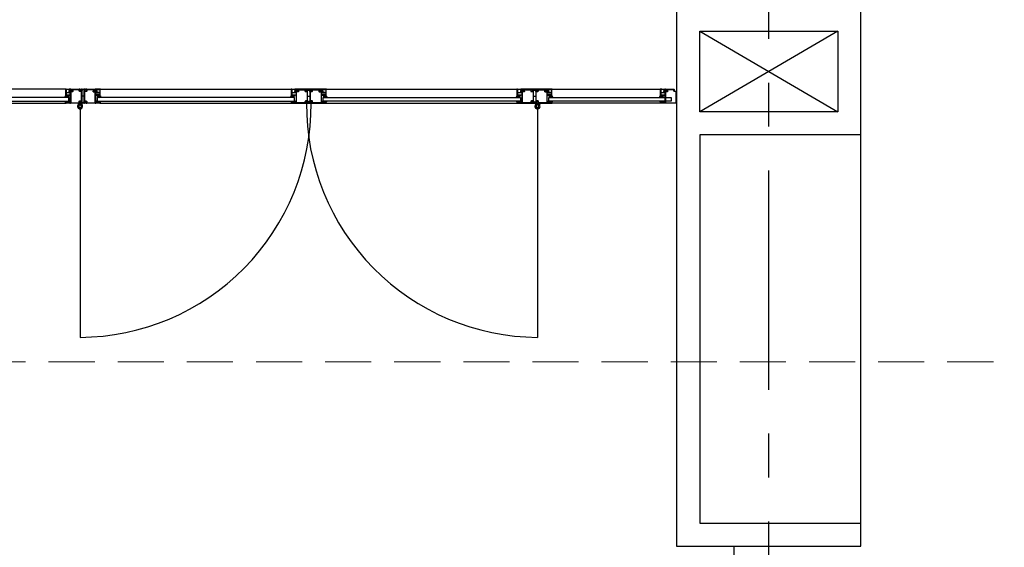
# Model space of a CAD drawing. Header units: millimetres. Extents: x 111285 to 237437, y -9513 to 52045.
# Tile 77 of 117: x 137631 to 141904, y 1742 to 4033. Entities that reach past the tile are written whole.
import ezdxf

# ---------------------------------------------------------------- set-up
doc = ezdxf.new("R2010")
doc.units = ezdxf.units.MM
doc.header["$LTSCALE"] = 100
doc.linetypes.add('CENTER', pattern=[50.8, 31.75, -6.35, 6.35, -6.35])
doc.linetypes.add('DASHED', pattern=[0.75, 0.5, -0.25])
doc.layers.get('0').update_dxf_attribs({"color": 252})
for name, color, linetype in [('0-aanzicht', 252, 'Continuous'), ('0-acceering', 252, 'Continuous'), ('0-HOOFDSTRAMIEN', 1, 'CENTER'), ('_32--BINNENKOZIJN', 1, 'Continuous'), ('_79--VASTE-INRICHTING', 1, 'Continuous')]:
    doc.layers.add(name, color=color, linetype=linetype)
doc.layers.add('JAG_System-Einfühgepunkte', color=252, linetype='Continuous', lineweight=0, plot=False)

# ---------------------------------------------------------------- blocks, each defined once
blk = doc.blocks.new('U-STRAMIEN')
at = {"layer": '0-HOOFDSTRAMIEN', "ltscale": 0.3}
blk.add_lwpolyline([(14400, -4264), (14400, 47464)], dxfattribs=at)
blk = doc.blocks.new('455019')
at = {"layer": '0-acceering'}
h = blk.add_hatch(dxfattribs=at)
h.set_pattern_fill('_USER', color=256, scale=1.5, angle=45, style=0, double=1, pattern_type=0)
h.set_pattern_definition([(45, (9.8899, -3.046), (-1.06066, 1.06066), []), (135, (9.8899, -3.046), (-1.06066, -1.06066), [])])
h.paths.add_polyline_path([(6.1, 0.4, 0.488281), (6.4, 0), (8.4, 0, -0.326416), (9.8, -1.1, 0.720237), (10.4, -1.1, -0.044879), (12.8, 4.1, 0.89146), (11.9, 4.8, -0.062553), (9.3, 2.4, -0.440575), (8.3, 2.5), (7.9, 3.2, 0.24511), (7.4, 3.5), (5.8, 3.6), (5.2, 4.8, 0.484869), (4.8, 4.9), (3.9, 3.7), (0.2, 4, -0.168809), (-1.1, 4), (-1.1, 4.5, 0.675772), (-1.5, 4.7), (-2.1, 4.1, -0.765456), (-2.5, 4.3), (-2.3, 4.7, 0.713839), (-2.7, 4.9), (-3.4, 4.4, -0.754008), (-3.7, 4.6), (-3.5, 5, 0.698845), (-3.8, 5.3), (-4.5, 4.9, -0.683903), (-4.9, 5.2), (-4.7, 5.5, 0.56756), (-5, 5.8, 0.367373), (-6.1, 4.3, 0.273475), (-5.7, 3.6, 0.122917), (-1, 2.5, -0.967646), (-1, 1.8), (-3.1, 1.7, 0.883992), (-3.2, 0.5), (-0.2, 0, 0.418204), (0.1, 0.2), (0.1, 0.4, -0.37859), (0.4, 0.6)])
blk.add_lwpolyline([(12.8, 4.1, 0.89146), (11.9, 4.8, -0.062553), (9.3, 2.4, -0.440575), (8.3, 2.5), (7.9, 3.2, 0.24511), (7.4, 3.5), (5.8, 3.6), (5.2, 4.8, 0.484869), (4.8, 4.9), (3.9, 3.7), (0.2, 4, -0.168809), (-1.1, 4), (-1.1, 4.5, 0.675772), (-1.5, 4.7), (-2.1, 4.1, -0.765456), (-2.5, 4.3), (-2.3, 4.7, 0.713839), (-2.7, 4.9), (-3.4, 4.4, -0.754008), (-3.7, 4.6), (-3.5, 5, 0.698845), (-3.8, 5.3), (-4.5, 4.9, -0.683903), (-4.9, 5.2), (-4.7, 5.5, 0.591523), (-5, 5.8, 0.364492), (-6.1, 4.3, 0.273475), (-5.7, 3.6, 0.122917), (-1, 2.5, -0.967646), (-1, 1.8), (-3.1, 1.7, 0.883992), (-3.2, 0.5), (-0.2, 0, 0.418204), (0.1, 0.2), (0.1, 0.4, -0.37859), (0.4, 0.6), (6.1, 0.4, 0.515595), (6.4, 0), (8.4, 0, -0.326416), (9.8, -1.1, 0.720237), (10.4, -1.1, -0.044879)], format="xyb", close=True, dxfattribs=at)
at = {"layer": 'JAG_System-Einfühgepunkte'}
blk.add_point((9.9, -3), dxfattribs=at)
blk = doc.blocks.new('450007')
at = {"layer": '0-aanzicht'}
blk.add_lwpolyline([(-10.2, 2), (-11, 0.4), (-11, -0.4), (-10.2, -2), (0, -2), (0, -2.6), (1, -2.6), (1.6, -3, -0.353906), (3.2, -4), (4.8, -3.2), (4.8, 3.2), (3.2, 4, -0.353906), (1.6, 3), (1, 2.6), (0, 2.6), (0, 2), (-10.2, 2, -0.140596), (-10.2, 0, 2.430036)], format="xyb", dxfattribs=at)
for points in [[(-11, 0.4), (-6, -2), (-6, 2)], [(0, 2), (0, -2)], [(1, 2.6), (1, -2.6)], [(1.6, -3), (1.6, 3)], [(3.2, -4), (3.2, 4)]]:
    blk.add_lwpolyline(points, dxfattribs=at)
blk.add_point((0, 0), dxfattribs=at)
blk = doc.blocks.new('404129')
at = {"layer": '_32--BINNENKOZIJN'}
blk.add_lwpolyline([(-13.2, -9), (8.3, -9)], dxfattribs=at)
blk.add_lwpolyline([(20, -1.5, 0.414214), (19, -0.5), (0.8, -0.5, 0.414214), (0, -1.3), (0, -3.7, 0.267949), (0.4, -4.4), (1.5, -5, 0.158384), (2.1, -5.1), (4.6, -4.9, 0.948965), (4.5, -3.9), (3.2, -3.9, -1), (3.2, -1.8), (17.9, -1.8, -0.414214), (18.7, -2.6), (18.7, -14.2), (4.2, -14.2), (2.7, -12.7, 0.339454), (1.5, -12.6), (0.4, -13.2, 0.267949), (0, -13.9), (0, -14.6, 0.414214), (0.8, -15.4), (18.7, -15.4), (18.7, -23.5, -0.414214), (17.9, -24.3), (0.4, -24.3), (0.4, -25.5), (6.2, -25.5, -0.414214), (7, -26.3), (7, -30.5), (9.6, -30.5), (10.5, -29.9), (10.5, -29.2), (8.3, -29.2), (8.3, -26.3, -0.414214), (9.1, -25.5), (17.9, -25.5, -0.414214), (18.7, -26.3), (18.7, -29.2), (17.5, -29.2), (17.5, -29.6), (18.2, -30.5), (20, -30.5)], format="xyb", close=True, dxfattribs=at)
for p in [(0, 0), (0, -9), (20, 0)]:
    blk.add_point(p, dxfattribs=at)
blk = doc.blocks.new('455007-5')
at = {"layer": '0-acceering'}
h = blk.add_hatch(dxfattribs=at)
h.set_pattern_fill('_USER', color=256, scale=1.5, angle=45, style=0, double=1, pattern_type=0)
h.set_pattern_definition([(45, (-148.331, -148.266), (-1.06066, 1.06066), []), (135, (-148.331, -148.266), (-1.06066, -1.06066), [])])
h.paths.add_polyline_path([(-2.5, 0, -0.335424), (-2.8, 0.2), (-2.9, 0.6, 0.612932), (-3.5, 0.7), (-4.1, 0, 0.099276), (-9.4, -3.3, 0.643477), (-9.1, -4.1, -0.077136), (-6.7, -4.8), (-5.7, -5.1, 0.760206), (-5.3, -4.3), (-6.2, -3.7), (-7.3, -3.3, -0.670173), (-7.3, -2.9, -0.308665), (3.8, -5, 0.327484), (4.3, -5.1, 0.414214), (4.6, -4.5, -0.073799), (1.5, 0.9, 0.125857), (0.8, 1.8, 0.811228), (0.1, 1.1, -0.516336), (0, 0)])
blk.add_lwpolyline([(1.5, 0.9, 0.125857), (0.8, 1.8, 0.811228), (0.1, 1.1, -0.516336), (0, 0), (-2.5, 0, -0.335424), (-2.8, 0.2), (-2.9, 0.6, 0.612932), (-3.5, 0.7), (-4.1, 0, 0.099276), (-9.4, -3.3, 0.643477), (-9.1, -4.1, -0.077136), (-6.7, -4.8), (-5.7, -5.1, 0.760206), (-5.3, -4.3), (-6.2, -3.7), (-7.3, -3.3, -0.670173), (-7.3, -2.9, -0.308665), (3.8, -5, 0.327484), (4.3, -5.1, 0.414214), (4.6, -4.5, -0.073799)], format="xyb", close=True, dxfattribs=at)
at = {"layer": 'JAG_System-Einfühgepunkte'}
blk.add_point((0, 0), dxfattribs=at)
blk = doc.blocks.new('30119')
at = {"layer": '_32--BINNENKOZIJN'}
for points in [[(-15, 50.75, 0.4142136), (-16.75, 52.5), (-25, 52.5), (-25, 58.25, 0.4142136), (-26.75, 60), (-63.25, 60, 0.4142136), (-65, 58.25), (-65, 3.5), (-83.25, 3.5, 0.4142136), (-85, 1.75, 0.4142136), (-83.25, 0), (-1.75, 0, 0.4142136), (0, 1.75, 0.4142136), (-1.75, 3.5), (-23, 3.5, -0.4142136), (-25, 5.5, -0.4142136), (-23, 7.5), (-16.75, 7.5, 0.4142136), (-15, 9.25)], [(-16.75, 9.25), (-23, 9.25, 0.4142136), (-26.75, 5.5, 0.4142136), (-23.1, 1.85), (-1.75, 1.85), (-1.75, 1.75), (-83.25, 1.75), (-83.25, 1.85), (-65, 1.85, 0.4142136), (-63.25, 3.6), (-63.25, 58.25), (-26.75, 58.25), (-26.75, 52.5, 0.4142136), (-25, 50.75), (-16.75, 50.75)]]:
    blk.add_lwpolyline(points, format="xyb", close=True, dxfattribs=at)
for p in [(-65, 60), (-25, 60), (-20, 60), (-15, 60), (-15, 7.5), (0, 0), (-85, 0), (-65, 0), (-25, 0), (-15, 0)]:
    blk.add_point(p, dxfattribs=at)
blk = doc.blocks.new('30419')
at = {"layer": '_32--BINNENKOZIJN'}
for points in [[(15, -50.75, 0.4142136), (16.75, -52.5), (25, -52.5), (25, -58.25, 0.4142136), (26.75, -60), (83.25, -60, 0.4142136), (85, -58.25, 0.4142136), (83.25, -56.5), (65, -56.5), (65, -1.75, 0.4142136), (63.25, 0), (1.75, 0, 0.4142136), (0, -1.75, 0.4142136), (1.75, -3.5), (23, -3.5, -0.4142136), (25, -5.5, -0.4142136), (23, -7.5), (16.75, -7.5, 0.4142136), (15, -9.25)], [(16.75, -9.25), (23, -9.25, 0.4142136), (26.75, -5.5, 0.4142136), (23.1, -1.85), (1.75, -1.85), (1.75, -1.75), (63.25, -1.75), (63.25, -56.4, 0.4142136), (65, -58.15), (83.25, -58.15), (83.25, -58.25), (26.75, -58.25), (26.75, -52.5, 0.4142136), (25, -50.75), (16.75, -50.75)]]:
    blk.add_lwpolyline(points, format="xyb", close=True, dxfattribs=at)
for p in [(0, 0), (15, 0), (25, 0), (15, -7.5), (65, 0), (15, -60), (20, -60), (25, -60), (65, -60), (85, -60)]:
    blk.add_point(p, dxfattribs=at)
blk = doc.blocks.new('455006')
at = {"layer": '0-acceering'}
h = blk.add_hatch(dxfattribs=at)
h.set_pattern_fill('_USER', color=256, scale=1.5, angle=60, style=0, double=1, pattern_type=0)
h.set_pattern_definition([(60, (0, 0), (-1.29904, 0.75), []), (150, (0, 0), (-0.75, -1.29904), [])])
h.paths.add_polyline_path([(0, -3.8, 0.307501), (0.2, -4), (10.5, -4), (13.5, -3.5, 0.718727), (13.9, -1.5), (9.1, 1.1, 0.992221), (8.6, 0.3), (13.1, -2.2, -0.708088), (13, -2.7), (10.8, -3.1), (8.7, -3.1), (3.4, -1.9, -0.231056), (2.4, -1), (0.8, 2.3, 0.290213), (0.6, 2.4), (0.2, 2.4, 0.419209), (0, 2.2, -0.025166), (-0.1, -0.4, -0.35281), (-0.9, -1.4), (-2.5, -1.7, -0.651754), (-2.7, -1.3), (-2.2, -0.6, 0.88288), (-2.8, -0.1), (-4.3, -1.6, -0.191534), (-4.7, -1.8), (-6.2, -1.8, -0.603718), (-6.3, -1.5), (-5.7, -0.6, 0.862868), (-6.3, -0.1), (-8.7, -2.1, 0.460373), (-8.7, -2.7), (-7.5, -3.8, 0.179516), (-6.8, -4), (-1.3, -4, 0.307542), (-1.1, -3.8, -0.679275)])
at = {"layer": '0-aanzicht'}
blk.add_lwpolyline([(-7.5, -3.8, 0.179516), (-6.8, -4), (-1.3, -4, 0.307542), (-1.1, -3.8, -0.679275), (0, -3.8, 0.307501), (0.2, -4), (10.5, -4), (13.5, -3.5, 0.718727), (13.9, -1.5), (9.1, 1.1, 0.992221), (8.6, 0.3), (13.1, -2.2, -0.708088), (13, -2.7), (10.8, -3.1), (8.7, -3.1), (3.4, -1.9, -0.231056), (2.4, -1), (0.8, 2.3, 0.290213), (0.6, 2.4), (0.2, 2.4, 0.419209), (0, 2.2, -0.025166), (-0.1, -0.4, -0.35281), (-0.9, -1.4), (-2.5, -1.7, -0.651754), (-2.7, -1.3), (-2.2, -0.6, 0.88288), (-2.8, -0.1), (-4.3, -1.6, -0.191534), (-4.7, -1.8), (-6.2, -1.8, -0.603718), (-6.3, -1.5), (-5.7, -0.6, 0.862868), (-6.3, -0.1), (-8.7, -2.1, 0.460373), (-8.7, -2.7)], format="xyb", close=True, dxfattribs=at)
at = {"layer": 'JAG_System-Einfühgepunkte'}
blk.add_point((0, 0), dxfattribs=at)
blk = doc.blocks.new('onderlegger beganegrond')
at = {"linetype": 'DASHED', "lineweight": 0, "ltscale": 4}
blk.add_lwpolyline([(7405, 12638), (7405.1, 10637.9), (7405, 10560), (7405, 2547), (7405, 2547), (7405, 2547), (32780, 2547), (32780, 12638)], close=True, dxfattribs=at)

msp = doc.modelspace()

# ---------------------------------------------------------------- linework, layer by layer
at = {"layer": '_32--BINNENKOZIJN', "ltscale": 0.1}
for p, q in [((137832, 3730.7), (137329.6, 3730.7)), ((137852.7, 3730.7), (137845.6, 3730.7)), ((137959.2, 3730.7), (137966.4, 3730.7)), ((137980, 3730.7), (138812, 3730.7)), ((138832.7, 3730.7), (138825.6, 3730.7)), ((138939.2, 3730.7), (138946.4, 3730.7)), ((138960, 3730.7), (139792, 3730.7)), ((139812.7, 3730.7), (139805.6, 3730.7)), ((139919.2, 3730.7), (139926.4, 3730.7)), ((139940, 3730.7), (140442.3, 3730.7)), ((137329.6, 3670.7), (137832, 3670.7)), ((137888.1, 3669.4), (137883.9, 3661.9)), ((137893.5, 3667.9), (137888.1, 3669.4)), ((137890.5, 3667.1), (137898.9, 3669.4)), ((137898.9, 3669.4), (137903.1, 3661.9)), ((137980, 3670.7), (138812, 3670.7)), ((138960, 3670.7), (139792, 3670.7)), ((139873.1, 3669.4), (139868.9, 3661.9)), ((139881.4, 3667.1), (139873.1, 3669.4)), ((139878.5, 3667.9), (139883.9, 3669.4)), ((139883.9, 3669.4), (139888.1, 3661.9)), ((140442.3, 3670.7), (139940, 3670.7))]:
    msp.add_line(p, q, dxfattribs=at)
at = {"layer": '_32--BINNENKOZIJN'}
for p, q in [((137911, 3700.7), (137901, 3700.7)), ((138881, 3700.7), (138891, 3700.7)), ((139861, 3700.7), (139871, 3700.7))]:
    msp.add_line(p, q, dxfattribs=at)
at = {"layer": '_32--BINNENKOZIJN', "linetype": 'Continuous'}
for p, q in [((137891.3, 3644.2), (137890.2, 3646.2)), ((137890.2, 3646.2), (137896.7, 3646.2)), ((137890.5, 3649.7), (137890.5, 3651.2)), ((137890.5, 3651.2), (137896.5, 3651.2)), ((137891.3, 3648.7), (137890.5, 3649.7)), ((137890.5, 3649.7), (137896.5, 3649.7)), ((137891.3, 3648.7), (137895.7, 3648.7)), ((137891.3, 3644.2), (137895.7, 3644.2)), ((137895.7, 3648.7), (137896.5, 3649.7)), ((137895.7, 3644.2), (137896.7, 3646.2)), ((137896.5, 3649.7), (137896.5, 3651.2)), ((139876.3, 3644.2), (139875.2, 3646.2)), ((139881.7, 3646.2), (139875.2, 3646.2)), ((139875.5, 3649.7), (139875.5, 3651.2)), ((139881.5, 3651.2), (139875.5, 3651.2)), ((139876.3, 3648.7), (139875.5, 3649.7)), ((139881.5, 3649.7), (139875.5, 3649.7)), ((139880.7, 3648.7), (139876.3, 3648.7)), ((139880.7, 3644.2), (139876.3, 3644.2)), ((139880.7, 3648.7), (139881.5, 3649.7)), ((139880.7, 3644.2), (139881.7, 3646.2)), ((139881.5, 3649.7), (139881.5, 3651.2))]:
    msp.add_line(p, q, dxfattribs=at)
at = {"layer": '_32--BINNENKOZIJN'}
for points in [[(140414.2, 3674.2), (140432.4, 3674.2, 0.414214), (140432.4, 3674.2, 2.414214), (140432.4, 3674.2), (140432.4, 3674.2, -0.414214), (140432.4, 3674.2), (140432.4, 3728.9, -0.414214), (140434.2, 3730.7), (140434.2, 3730.7), (140434.2, 3730.7, -0.414214), (140434.2, 3730.7), (140470.7, 3730.7, -0.414214), (140472.4, 3728.9), (140472.4, 3723.2), (140480.4, 3723.2, -0.487437), (140482.4, 3721.2), (140482.4, 3672.4, -0.414214), (140480.7, 3670.7), (140414.2, 3670.7, -0.414214), (140412.4, 3672.4, -0.414214)], [(140434.2, 3674.3, -2.165098), (140434.2, 3674.3, -0.414214), (140432.4, 3672.5), (140414.2, 3672.5), (140414.2, 3672.4), (140480.7, 3672.4), (140480.7, 3721.4), (140472.7, 3721.4, -0.487437), (140470.7, 3723.4), (140470.7, 3728.9), (140444.2, 3728.9), (140434.2, 3728.9, -0.414214), (140434.2, 3728.9), (140434.2, 3721.4), (140434.2, 3679.9)]]:
    msp.add_lwpolyline(points, format="xyb", close=True, dxfattribs=at)
for points in [[(137314, 3679.5), (137844, 3679.5), (137844, 3695.5), (137314, 3695.5)], [(137968, 3679.5), (138824, 3679.5), (138824, 3695.5), (137968, 3695.5)], [(139804.5, 3679.5), (138948, 3679.5), (138948, 3695.5), (139804.5, 3695.5)], [(140458, 3679.5), (139928, 3679.5), (139928, 3695.5), (140458, 3695.5)]]:
    msp.add_lwpolyline(points, close=True, dxfattribs=at)
for points in [[(137893.5, 3644), (137893.5, 2653.6)], [(139878.5, 3644), (139878.5, 2653.6)]]:
    msp.add_lwpolyline(points, dxfattribs=at)
at = {"layer": '_32--BINNENKOZIJN', "linetype": 'Continuous'}
for centre, radius, start, end in [((137893.5, 3656.5), 11, 51.4479, 253.1416), ((137893.5, 3656.5), 10, 53.717, 252.7528), ((137893.5, 3656.5), 6.09, 299.5205, 240.4795), ((137893.7, 3646.2), 3.5, 134.4153, 180), ((137893.5, 3645), 1, 233.1301, 306.8699), ((137893.2, 3646.2), 3.5, 0, 45.5847), ((137893.5, 3656.5), 10, 288.2649, 59.4551), ((137893.5, 3656.5), 11, 286.8584, 50.8848), ((139878.5, 3656.5), 11, 129.1152, 253.1416), ((139878.5, 3656.5), 10, 120.5449, 251.7351), ((139878.5, 3656.5), 11, 286.8584, 128.5521), ((139878.5, 3656.5), 6.09, 299.5205, 240.4795), ((139878.5, 3656.5), 10, 287.2472, 126.283), ((139878.7, 3646.2), 3.5, 134.4153, 180), ((139878.5, 3645), 1, 233.1301, 306.8699), ((139878.2, 3646.2), 3.5, 0, 45.5847)]:
    msp.add_arc(centre, radius, start, end, dxfattribs=at)
at = {"layer": '_32--BINNENKOZIJN', "ltscale": 0.1}
for centre, start, end in [((137879.3, 3667.7), 342.8007, 24.7163), ((137895.5, 3674.5), 212.9645, 242.6282), ((137891.5, 3674.5), 297.3718, 327.0355), ((137907.7, 3667.7), 155.2837, 197.1993), ((139864.3, 3667.7), 342.8007, 24.7163), ((139880.5, 3674.5), 212.9645, 242.6282), ((139876.5, 3674.5), 297.3718, 327.0355), ((139892.7, 3667.7), 155.2837, 197.1993)]:
    msp.add_arc(centre, 7.01, start, end, dxfattribs=at)
at = {"layer": '_32--BINNENKOZIJN'}
for centre, start, end in [((137886.6, 3663), 270.389, 0.4335), ((139885.4, 3663), 179.5665, 269.611)]:
    msp.add_arc(centre, 1009.4, start, end, dxfattribs=at)
for p in [(140417.4, 3730.7), (140432.4, 3730.7), (140432.4, 3723.2)]:
    msp.add_point(p, dxfattribs=at)
at = {"layer": '_79--VASTE-INRICHTING'}
for p, q in [((140582.4, 3983), (141182.4, 3633)), ((141182.4, 3983), (140582.4, 3633)), ((140732.4, 583), (140732.4, 1747))]:
    msp.add_line(p, q, dxfattribs=at)
for points in [[(140482.4, 1747), (141282.4, 1747), (141282.4, 4083), (140482.4, 4083)], [(140582.4, 3983), (141182.4, 3983), (141182.4, 3633), (140582.4, 3633)]]:
    msp.add_lwpolyline(points, close=True, dxfattribs=at)
for points in [[(141282.4, 4083), (140482.4, 4083), (140482.4, 1747), (141282.4, 1747)], [(141282.4, 3533), (140582.4, 3533), (140582.4, 1847), (141282.4, 1847)]]:
    msp.add_lwpolyline(points, dxfattribs=at)

# ---------------------------------------------------------------- block references
msp.add_blockref('onderlegger beganegrond', (126152, 0))
at = {"layer": '0-HOOFDSTRAMIEN'}
msp.add_blockref('U-STRAMIEN', (126482, 594), dxfattribs=at)
at = {"layer": '_32--BINNENKOZIJN', "extrusion": (0, 0, -1), "zscale": -1}
for name, p in [('404129', (-137851, 3731.2)), ('450007', (-137851, 3722.2)), ('404129', (-139811, 3731.2)), ('450007', (-139811, 3722.2)), ('455007-5', (-137831, 3700.7)), ('455019', (-137841, 3674.2)), ('455007-5', (-139791, 3700.7)), ('455019', (-139801, 3674.2))]:
    msp.add_blockref(name, p, dxfattribs=at)
at = {"layer": '_32--BINNENKOZIJN', "ltscale": 0.1, "extrusion": (0, 0, -1), "zscale": -1}
msp.add_blockref('30419', (-137916, 3730.7), dxfattribs=at)
at = {"layer": '_32--BINNENKOZIJN', "ltscale": 0.1, "xscale": -1}
msp.add_blockref('30119', (137896, 3670.7), dxfattribs=at)
at = {"layer": '_32--BINNENKOZIJN', "extrusion": (0, 0, -1), "xscale": -1, "zscale": -1}
for name, p in [('404129', (-137961, 3731.2)), ('450007', (-137961, 3722.2)), ('404129', (-138941, 3731.2)), ('450007', (-138941, 3722.2)), ('404129', (-139921, 3731.2)), ('450007', (-139921, 3722.2)), ('455019', (-137971, 3674.2)), ('455007-5', (-137981, 3700.7)), ('455019', (-138951, 3674.2)), ('455007-5', (-138961, 3700.7)), ('455019', (-139931, 3674.2)), ('455007-5', (-139941, 3700.7))]:
    msp.add_blockref(name, p, dxfattribs=at)
at = {"layer": '_32--BINNENKOZIJN', "xscale": -1}
for name, p in [('404129', (138831, 3731.2)), ('450007', (138831, 3722.2)), ('404129', (140432.4, 3731.2)), ('450007', (140432.4, 3722.2)), ('455007-5', (138811, 3700.7)), ('455019', (138821, 3674.2)), ('455006', (138891, 3678.2)), ('455007-5', (140412.4, 3700.7)), ('455019', (140422.4, 3674.1))]:
    msp.add_blockref(name, p, dxfattribs=at)
at = {"layer": '_32--BINNENKOZIJN', "ltscale": 0.1, "extrusion": (0, 0, -1), "xscale": -1, "zscale": -1}
for name, p in [('30119', (-138896, 3670.7)), ('30419', (-138876, 3730.7)), ('30419', (-139856, 3730.7))]:
    msp.add_blockref(name, p, dxfattribs=at)
at = {"layer": '_32--BINNENKOZIJN', "ltscale": 0.1}
msp.add_blockref('30119', (139876, 3670.7), dxfattribs=at)

doc.saveas('drawing.dxf')
